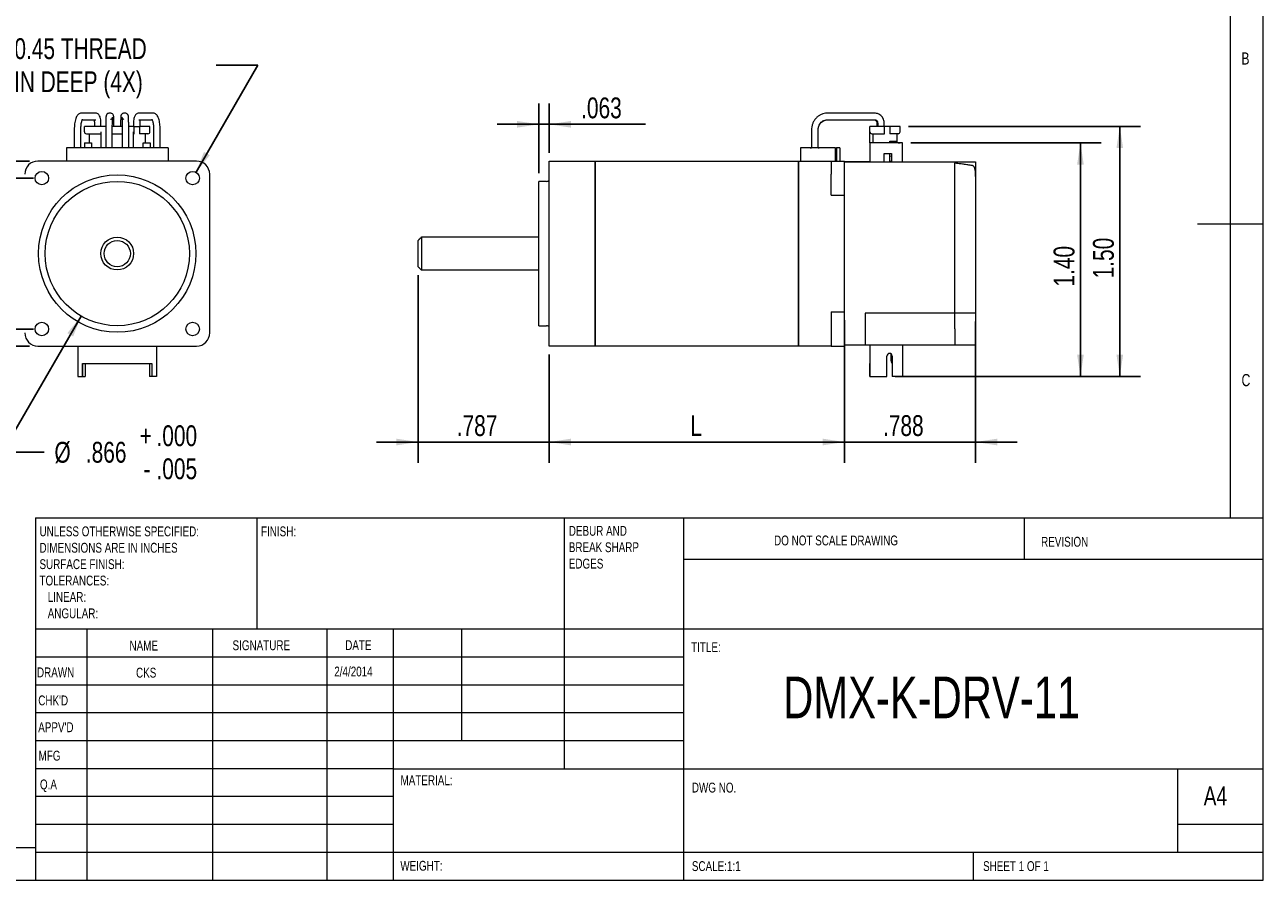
# Model space of a CAD drawing. Header units: inches. Extents: x 0.2 to 11.5, y 0.2 to 8.1.
# Tile 2 of 3: x 4.1 to 11.5, y 0.2 to 5.3. Entities that reach past the tile are written whole.
import ezdxf

# ---------------------------------------------------------------- set-up
doc = ezdxf.new("R2010")
doc.units = ezdxf.units.IN
doc.header["$MEASUREMENT"] = 0
doc.layers.add('FORMAT', color=7, linetype='Continuous')
doc.styles.add('SLDTEXTSTYLE0', font='TXT', dxfattribs={"width": 0.75})
doc.dimstyles.new('SLDDIMSTYLE0', dxfattribs={"dimtxt": 0.125, "dimasz": 0.13, "dimexe": 0, "dimexo": 0.0625, "dimgap": 0.03125, "dimtad": 2, "dimdec": 3, "dimzin": 12, "dimdsep": 46, "dimtxsty": 'Standard', "dimsah": 1, "dimcen": 0.09, "dimadec": 0, "dimazin": 0, "dimtfac": 1, "dimtofl": 0, "dimtmove": 0, "dimatfit": 3, "dimfxl": 1, "dimtolj": 1, "dimtzin": 12, "dimarcsym": 0})
doc.dimstyles.new('SLDDIMSTYLE1', dxfattribs={"dimtxt": 0.125, "dimasz": 0.13, "dimexe": 0, "dimexo": 0.0625, "dimgap": 0.03125, "dimtad": 2, "dimdec": 3, "dimzin": 4, "dimdsep": 46, "dimtxsty": 'Standard', "dimsah": 1, "dimcen": 0.09, "dimadec": 0, "dimazin": 0, "dimtfac": 1, "dimtofl": 0, "dimtmove": 0, "dimatfit": 3, "dimfxl": 1, "dimtolj": 1, "dimtzin": 12, "dimarcsym": 0})
doc.dimstyles.new('SLDDIMSTYLE2', dxfattribs={"dimtxt": 0.125, "dimasz": 0.13, "dimexe": 0, "dimexo": 0.0625, "dimgap": 0.03125, "dimtad": 0, "dimtih": 1, "dimtoh": 1, "dimdec": 3, "dimzin": 12, "dimdsep": 46, "dimtxsty": 'Standard', "dimsah": 1, "dimcen": 0.09, "dimadec": 0, "dimazin": 0, "dimtol": 1, "dimtm": 0.005, "dimtfac": 1, "dimtdec": 3, "dimtmove": 0, "dimatfit": 2, "dimfxl": 1, "dimtolj": 1, "dimtzin": 4, "dimarcsym": 0})
doc.dimstyles.new('SLDDIMSTYLE3', dxfattribs={"dimtxt": 0.125, "dimasz": 0.13, "dimexe": 0, "dimexo": 0.0625, "dimgap": 0.03125, "dimtad": 0, "dimtih": 1, "dimtoh": 1, "dimzin": 12, "dimdsep": 46, "dimtxsty": 'Standard', "dimsah": 1, "dimcen": 0.09, "dimadec": 0, "dimazin": 0, "dimtfac": 1, "dimtmove": 0, "dimatfit": 2, "dimfxl": 1, "dimtolj": 1, "dimtzin": 12, "dimarcsym": 0})
doc.dimstyles.new('SLDDIMSTYLE4', dxfattribs={"dimtxt": 0.125, "dimasz": 0.13, "dimexe": 0, "dimexo": 0.0625, "dimgap": 0.03125, "dimtad": 2, "dimzin": 12, "dimdsep": 46, "dimtxsty": 'Standard', "dimsah": 1, "dimcen": 0.09, "dimadec": 0, "dimazin": 0, "dimtfac": 1, "dimtofl": 0, "dimtmove": 0, "dimatfit": 3, "dimfxl": 1, "dimtolj": 1, "dimtzin": 12, "dimarcsym": 0})
doc.dimstyles.new('SLDDIMSTYLE5', dxfattribs={"dimtxt": 0.125, "dimasz": 0.13, "dimexe": 0, "dimexo": 0.0625, "dimgap": 0.03125, "dimtad": 2, "dimzin": 4, "dimdsep": 46, "dimtxsty": 'Standard', "dimsah": 1, "dimcen": 0.09, "dimadec": 0, "dimazin": 0, "dimtfac": 1, "dimtofl": 0, "dimtmove": 0, "dimatfit": 3, "dimfxl": 1, "dimtolj": 1, "dimtzin": 12, "dimarcsym": 0})

# ---------------------------------------------------------------- blocks, each defined once
blk = doc.blocks.new('SW_NOTE_0')
at = {"color": 0, "linetype": 'Continuous', "lineweight": 0, "attachment_point": 1, "style": 'SLDTEXTSTYLE0'}
for s, insert, char_height in [('UNLESS OTHERWISE SPECIFIED:', (0, 0.0761), 0.059055), ('DIMENSIONS ARE IN INCHES', (0, -0.0223), 0.059055), ('SURFACE FINISH:', (0, -0.1207), 0.059055), ('TOLERANCES:', (0, -0.2191), 0.059055), ('   LINEAR:', (0, -0.3176), 0.05906), ('   ANGULAR:', (0, -0.416), 0.059055)]:
    blk.add_mtext(s, dxfattribs=dict(at, insert=insert, char_height=char_height))
blk = doc.blocks.new('SW_NOTE_1')
at = {"color": 0, "linetype": 'Continuous', "lineweight": 0, "attachment_point": 1, "style": 'SLDTEXTSTYLE0'}
for s, insert, char_height in [('DEBUR AND ', (0, 0.0761), 0.05906), ('BREAK SHARP ', (0, -0.0223), 0.059055), ('EDGES', (0, -0.1207), 0.05906)]:
    blk.add_mtext(s, dxfattribs=dict(at, insert=insert, char_height=char_height))
blk = doc.blocks.new('*D3')
at = {"layer": 'FORMAT'}
for p, q in [((3.5607, 4.4098), (3.5607, 4.6598)), ((4.1134, 4.4098), (3.4357, 4.4098)), ((3.5607, 4.4098), (3.5607, 3.5042)), ((4.1134, 3.5042), (3.4357, 3.5042)), ((3.5607, 3.5042), (3.5607, 3.2542))]:
    blk.add_line(p, q, dxfattribs=at)
for points in [[(3.5607, 4.4098), (3.5807, 4.5398), (3.5407, 4.5398)], [(3.5607, 3.5042), (3.5407, 3.3742), (3.5807, 3.3742)]]:
    blk.add_solid(points, dxfattribs=at)
at = {"layer": 'FORMAT', "insert": (3.3996, 3.7954), "char_height": 0.125, "attachment_point": 1, "rotation": 90, "style": 'SLDTEXTSTYLE0'}
blk.add_mtext('.906', dxfattribs=at)
blk = doc.blocks.new('*D4')
at = {"layer": 'FORMAT'}
for p, q in [((4.0898, 4.5121), (3.0699, 4.5121)), ((3.1949, 4.5121), (3.1949, 3.4019)), ((4.0898, 3.4019), (3.0699, 3.4019))]:
    blk.add_line(p, q, dxfattribs=at)
for points in [[(3.1949, 4.5121), (3.1749, 4.3821), (3.2149, 4.3821)], [(3.1949, 3.4019), (3.2149, 3.5319), (3.1749, 3.5319)]]:
    blk.add_solid(points, dxfattribs=at)
at = {"layer": 'FORMAT', "insert": (3.0338, 3.7492), "char_height": 0.125, "attachment_point": 1, "rotation": 90, "style": 'SLDTEXTSTYLE0'}
blk.add_mtext('1.110', dxfattribs=at)
blk = doc.blocks.new('*D5')
at = {"layer": 'FORMAT'}
for p, q in [((4.3993, 3.5822), (3.9266, 2.7653)), ((3.9266, 2.7653), (4.1766, 2.7653))]:
    blk.add_line(p, q, dxfattribs=at)
blk.add_solid([(4.3993, 3.5822), (4.3168, 3.4797), (4.3515, 3.4596)], dxfattribs=at)
at = {"layer": 'FORMAT', "char_height": 0.125, "attachment_point": 1, "style": 'SLDTEXTSTYLE0'}
for s, insert in [('+', (4.7508, 2.9265)), ('.000', (4.8518, 2.9265)), ('%%c', (4.2391, 2.8273)), ('.866', (4.4276, 2.8273)), ('.005', (4.8518, 2.7281)), ('-', (4.7737, 2.7281))]:
    blk.add_mtext(s, dxfattribs=dict(at, insert=insert))
blk = doc.blocks.new('*D6')
at = {"layer": 'FORMAT'}
for p, q in [((5.0891, 4.4447), (5.4607, 5.0879)), ((5.4607, 5.0879), (5.2107, 5.0879))]:
    blk.add_line(p, q, dxfattribs=at)
blk.add_solid([(5.0891, 4.4447), (5.1715, 4.5473), (5.1368, 4.5673)], dxfattribs=at)
at = {"layer": 'FORMAT', "char_height": 0.125, "attachment_point": 1, "style": 'SLDTEXTSTYLE0'}
for s, insert in [('#M2.5x0.45 THREAD', (3.5877, 5.249)), ('.120 MIN DEEP (4X)', (3.6132, 5.0506))]:
    blk.add_mtext(s, dxfattribs=dict(at, insert=insert))
blk = doc.blocks.new('*D7')
at = {"layer": 'FORMAT'}
for p, q in [((6.4223, 3.8283), (6.4223, 2.7013)), ((7.2097, 3.3519), (7.2097, 2.7013)), ((6.4223, 2.8263), (6.1723, 2.8263)), ((6.4223, 2.8263), (7.2097, 2.8263)), ((7.2097, 2.8263), (7.4597, 2.8263))]:
    blk.add_line(p, q, dxfattribs=at)
for points in [[(6.4223, 2.8263), (6.2923, 2.8463), (6.2923, 2.8063)], [(7.2097, 2.8263), (7.3397, 2.8063), (7.3397, 2.8463)]]:
    blk.add_solid(points, dxfattribs=at)
at = {"layer": 'FORMAT', "insert": (6.6544, 2.9874), "char_height": 0.125, "attachment_point": 1, "style": 'SLDTEXTSTYLE0'}
blk.add_mtext('.787', dxfattribs=at)
blk = doc.blocks.new('*D8')
at = {"layer": 'FORMAT'}
for p, q in [((8.9814, 3.5566), (8.9814, 2.7013)), ((7.2097, 3.3519), (7.2097, 2.7013)), ((7.2097, 2.8263), (8.9814, 2.8263))]:
    blk.add_line(p, q, dxfattribs=at)
for points in [[(7.2097, 2.8263), (7.3397, 2.8063), (7.3397, 2.8463)], [(8.9814, 2.8263), (8.8514, 2.8463), (8.8514, 2.8063)]]:
    blk.add_solid(points, dxfattribs=at)
at = {"layer": 'FORMAT', "insert": (8.0571, 2.9874), "char_height": 0.125, "attachment_point": 1, "style": 'SLDTEXTSTYLE0'}
blk.add_mtext('L', dxfattribs=at)
blk = doc.blocks.new('*D9')
at = {"layer": 'FORMAT'}
for p, q in [((9.3814, 4.6212), (10.5238, 4.6212)), ((10.3988, 4.6212), (10.3988, 3.22)), ((9.2869, 3.22), (10.5238, 3.22))]:
    blk.add_line(p, q, dxfattribs=at)
for points in [[(10.3988, 4.6212), (10.3788, 4.4912), (10.4188, 4.4912)], [(10.3988, 3.22), (10.4188, 3.35), (10.3788, 3.35)]]:
    blk.add_solid(points, dxfattribs=at)
at = {"layer": 'FORMAT', "insert": (10.2377, 3.759), "char_height": 0.125, "attachment_point": 1, "rotation": 90, "style": 'SLDTEXTSTYLE0'}
blk.add_mtext('1.40', dxfattribs=at)
blk = doc.blocks.new('*D10')
at = {"layer": 'FORMAT'}
for p, q in [((8.9814, 3.5566), (8.9814, 2.7013)), ((9.7689, 3.5494), (9.7689, 2.7013)), ((8.9814, 2.8263), (8.7314, 2.8263)), ((9.7689, 2.8263), (8.9814, 2.8263)), ((9.7689, 2.8263), (10.0189, 2.8263))]:
    blk.add_line(p, q, dxfattribs=at)
for points in [[(8.9814, 2.8263), (8.8514, 2.8463), (8.8514, 2.8063)], [(9.7689, 2.8263), (9.8989, 2.8063), (9.8989, 2.8463)]]:
    blk.add_solid(points, dxfattribs=at)
at = {"layer": 'FORMAT', "insert": (9.2135, 2.9874), "char_height": 0.125, "attachment_point": 1, "style": 'SLDTEXTSTYLE0'}
blk.add_mtext('.788', dxfattribs=at)
blk = doc.blocks.new('*D11')
at = {"layer": 'FORMAT'}
for p, q in [((7.1468, 4.4401), (7.1468, 4.8577)), ((7.2097, 4.5621), (7.2097, 4.8577)), ((7.1468, 4.7327), (6.8968, 4.7327)), ((7.1468, 4.7327), (7.2097, 4.7327)), ((7.2097, 4.7327), (7.7868, 4.7327))]:
    blk.add_line(p, q, dxfattribs=at)
for points in [[(7.1468, 4.7327), (7.0168, 4.7527), (7.0168, 4.7127)], [(7.2097, 4.7327), (7.3397, 4.7127), (7.3397, 4.7527)]]:
    blk.add_solid(points, dxfattribs=at)
at = {"layer": 'FORMAT', "insert": (7.401, 4.8938), "char_height": 0.125, "attachment_point": 1, "style": 'SLDTEXTSTYLE0'}
blk.add_mtext('.063', dxfattribs=at)
blk = doc.blocks.new('*D12')
at = {"layer": 'FORMAT'}
for p, q in [((9.3656, 4.7196), (10.76, 4.7196)), ((10.635, 4.7196), (10.635, 3.22)), ((9.2869, 3.22), (10.76, 3.22))]:
    blk.add_line(p, q, dxfattribs=at)
for points in [[(10.635, 4.7196), (10.615, 4.5896), (10.655, 4.5896)], [(10.635, 3.22), (10.655, 3.35), (10.615, 3.35)]]:
    blk.add_solid(points, dxfattribs=at)
at = {"layer": 'FORMAT', "insert": (10.4739, 3.8082), "char_height": 0.125, "attachment_point": 1, "rotation": 90, "style": 'SLDTEXTSTYLE0'}
blk.add_mtext('1.50', dxfattribs=at)

msp = doc.modelspace()

# ---------------------------------------------------------------- linework, layer by layer
at = {"color": 7, "linetype": 'Continuous', "lineweight": 0}
for p, q in [((11.4961, 3.0413), (11.4961, 8.0709)), ((11.2992, 2.372), (11.2992, 7.874)), ((11.4961, 4.1339), (11.1024, 4.1339)), ((11.4961, 0.1969), (11.4961, 3.0413)), ((4.126, 2.372), (11.4961, 2.372)), ((4.126, 2.372), (4.126, 0.1969)), ((5.4567, 1.7028), (5.4567, 2.372)), ((7.2992, 2.372), (7.2992, 0.8661)), ((8.0157, 2.372), (8.0157, 0.1969)), ((10.063, 2.1211), (10.063, 2.372)), ((11.4961, 2.1211), (8.0157, 2.1211)), ((11.4961, 1.7028), (4.126, 1.7028)), ((4.4331, 1.7028), (4.4331, 0.1969)), ((5.1886, 1.7028), (5.1886, 0.1969)), ((5.874, 1.7028), (5.874, 0.1969)), ((6.2756, 0.1969), (6.2756, 1.7028)), ((6.685, 1.0335), (6.685, 1.7028)), ((8.0157, 1.5354), (4.126, 1.5354)), ((8.0157, 1.3681), (4.126, 1.3681)), ((8.0157, 1.2008), (4.126, 1.2008)), ((8.0157, 1.0335), (4.126, 1.0335)), ((6.2756, 0.8661), (4.126, 0.8661)), ((6.2756, 0.8661), (11.4961, 0.8661)), ((10.9843, 0.3642), (10.9843, 0.8661)), ((6.2756, 0.6988), (4.126, 0.6988)), ((6.2756, 0.5315), (4.126, 0.5315)), ((11.4961, 0.5315), (10.9843, 0.5315)), ((0.3937, 0.3937), (4.126, 0.3937)), ((4.126, 0.3642), (11.4961, 0.3642)), ((9.7559, 0.1969), (9.7559, 0.3642)), ((0.1969, 0.1969), (11.4961, 0.1969))]:
    msp.add_line(p, q, dxfattribs=at)
at = {"color": 7, "linetype": 'Continuous', "lineweight": 15}
for p, q in [((4.4189, 4.6881), (4.4189, 4.7196)), ((4.5473, 4.7196), (4.4189, 4.7196)), ((4.4484, 4.7196), (4.4189, 4.7196)), ((4.5173, 4.6881), (4.5173, 4.5909)), ((4.6456, 4.7196), (4.5867, 4.7196)), ((4.7171, 4.7196), (4.685, 4.7196)), ((4.7141, 4.7196), (4.7023, 4.7196)), ((4.7141, 4.5909), (4.7141, 4.6881)), ((4.7171, 4.6881), (4.7171, 4.7196)), ((4.7171, 4.7196), (4.7505, 4.7196)), ((4.7171, 4.6763), (4.7171, 4.6881)), ((4.7505, 4.7196), (4.7505, 4.6881)), ((4.8126, 4.7196), (4.7505, 4.7196)), ((4.7505, 4.6881), (4.7505, 4.6763)), ((4.7653, 4.7196), (4.7534, 4.7196)), ((4.8126, 4.7196), (4.783, 4.7196)), ((4.8126, 4.6881), (4.8126, 4.7196)), ((9.1345, 4.6881), (9.1345, 4.7196)), ((9.2231, 4.7196), (9.1345, 4.7196)), ((9.1523, 4.7196), (9.1345, 4.7196)), ((9.1345, 4.6212), (9.1345, 4.6881)), ((9.1345, 4.6212), (9.1345, 4.6881)), ((9.1815, 4.7196), (9.1523, 4.7196)), ((9.2664, 4.7196), (9.2209, 4.7196)), ((9.2231, 4.6881), (9.2231, 4.7196)), ((9.2546, 4.7196), (9.2231, 4.7196)), ((9.2231, 4.6763), (9.2231, 4.6881)), ((9.2546, 4.7196), (9.2546, 4.6881)), ((9.3156, 4.7196), (9.2546, 4.7196)), ((9.2546, 4.6881), (9.2546, 4.6763)), ((9.2861, 4.7196), (9.2664, 4.7196)), ((9.3156, 4.7196), (9.2979, 4.7196)), ((9.3156, 4.6881), (9.3156, 4.7196)), ((4.4194, 4.6212), (4.4607, 4.6212)), ((4.4194, 4.6212), (4.4194, 4.5909)), ((4.4307, 4.6763), (4.5173, 4.6763)), ((4.4469, 4.6212), (4.4484, 4.6212)), ((4.4484, 4.6763), (4.4484, 4.6212)), ((4.4607, 4.6212), (4.4607, 4.5909)), ((4.5866, 4.6763), (4.6457, 4.6763)), ((4.7141, 4.6763), (4.7171, 4.6763)), ((4.8007, 4.6763), (4.7505, 4.6763)), ((4.7717, 4.5909), (4.7717, 4.6212)), ((4.7717, 4.6212), (4.8131, 4.6212)), ((4.783, 4.6763), (4.783, 4.6212)), ((4.7855, 4.6212), (4.783, 4.6212)), ((4.8131, 4.6212), (4.8131, 4.5909)), ((9.1345, 4.6212), (9.1345, 4.507)), ((9.3314, 4.6212), (9.1345, 4.6212)), ((9.1464, 4.6763), (9.2231, 4.6763)), ((9.1523, 4.6763), (9.1523, 4.6212)), ((9.3038, 4.6763), (9.2546, 4.6763)), ((9.2546, 4.631), (9.2979, 4.631)), ((9.2546, 4.6212), (9.2546, 4.631)), ((9.2979, 4.631), (9.2979, 4.6763)), ((9.2979, 4.6212), (9.2979, 4.631)), ((9.2979, 4.6212), (9.2979, 4.631)), ((9.2979, 4.6212), (9.2979, 4.631)), ((9.2979, 4.6212), (9.2979, 4.631)), ((9.3156, 4.6212), (9.2979, 4.6212)), ((9.3038, 4.6212), (9.3156, 4.6212)), ((9.3038, 4.6212), (9.3156, 4.6212)), ((9.3156, 4.6212), (9.3038, 4.6212)), ((9.3156, 4.6212), (9.3038, 4.6212)), ((9.3314, 4.507), (9.3314, 4.6212)), ((4.311, 4.5909), (4.311, 4.5121)), ((4.9213, 4.5909), (4.311, 4.5909)), ((4.9213, 4.5909), (4.9213, 4.5121)), ((8.7176, 4.5909), (8.7176, 4.5121)), ((8.9266, 4.5909), (8.7176, 4.5909)), ((8.7767, 4.5909), (8.7845, 4.5909)), ((8.7767, 4.5909), (8.7845, 4.5909)), ((8.7767, 4.5909), (8.7845, 4.5909)), ((8.7767, 4.5909), (8.7845, 4.5909)), ((8.7767, 4.5909), (8.7845, 4.5909)), ((8.7767, 4.5909), (8.7845, 4.5909)), ((8.8239, 4.5909), (8.8298, 4.5909)), ((8.8239, 4.5909), (8.8298, 4.5909)), ((8.8239, 4.5909), (8.8298, 4.5909)), ((8.8239, 4.5909), (8.8298, 4.5909)), ((8.8239, 4.5909), (8.8298, 4.5909)), ((8.8239, 4.5909), (8.8298, 4.5909)), ((8.9266, 4.5909), (8.9345, 4.5909)), ((8.9266, 4.5909), (8.9266, 4.5121)), ((8.9538, 4.5909), (8.9345, 4.5909)), ((8.9345, 4.5909), (8.9345, 4.5121)), ((8.9538, 4.5909), (8.9538, 4.5121)), ((9.2212, 4.5582), (9.2645, 4.5582)), ((9.2212, 4.507), (9.2212, 4.5582)), ((9.2546, 4.509), (9.2546, 4.5582)), ((9.2645, 4.5414), (9.2546, 4.5405)), ((9.2645, 4.5582), (9.2645, 4.507)), ((5.0925, 4.5121), (4.1398, 4.5121)), ((7.2097, 4.5121), (7.4853, 4.5121)), ((7.2097, 4.4334), (7.2097, 4.5121)), ((7.4853, 4.5121), (7.4853, 4.4334)), ((7.4853, 4.5121), (8.7058, 4.5121)), ((7.4853, 4.4334), (7.4853, 4.5121)), ((8.7058, 4.5121), (8.9027, 4.5121)), ((8.7058, 4.4334), (8.7058, 4.5121)), ((8.7058, 4.5121), (8.7058, 4.4334)), ((8.9027, 4.5121), (8.9027, 4.4334)), ((8.9027, 4.5121), (8.9814, 4.5121)), ((8.9814, 4.507), (8.9814, 4.5121)), ((8.9814, 4.507), (9.6439, 4.507)), ((8.9814, 4.407), (8.9814, 4.507)), ((9.1345, 4.507), (8.9814, 4.507)), ((9.2645, 4.509), (9.2546, 4.509)), ((9.6439, 4.507), (9.6439, 4.5001)), ((9.6439, 4.507), (9.7488, 4.507)), ((9.6439, 4.507), (9.7488, 4.507)), ((9.6439, 4.507), (9.7488, 4.507)), ((9.6439, 4.507), (9.7488, 4.507)), ((9.6439, 4.507), (9.7488, 4.507)), ((9.6439, 4.507), (9.7488, 4.507)), ((9.6439, 4.407), (9.6439, 4.5001)), ((9.7488, 4.507), (9.7689, 4.507)), ((9.7488, 4.507), (9.7689, 4.507)), ((9.7488, 4.507), (9.7689, 4.507)), ((9.7488, 4.507), (9.7689, 4.507)), ((9.7488, 4.507), (9.7689, 4.507)), ((9.7488, 4.507), (9.7689, 4.507)), ((9.7689, 4.507), (9.7689, 4.42)), ((5.1713, 3.4806), (5.1713, 4.4334)), ((7.1468, 3.957), (7.1468, 4.3901)), ((7.2097, 3.4806), (7.2097, 4.4334)), ((7.4853, 4.4334), (7.4853, 3.4806)), ((7.4853, 3.4806), (7.4853, 4.4334)), ((8.7058, 4.4334), (8.7058, 3.4806)), ((8.7058, 3.4806), (8.7058, 4.4334)), ((8.9027, 4.3074), (8.9027, 4.4334)), ((8.9814, 4.3074), (8.9814, 4.407)), ((9.6439, 3.5994), (9.6439, 4.407)), ((9.7689, 4.42), (9.7689, 4.407)), ((9.7689, 4.407), (9.7689, 3.5994)), ((8.9027, 4.3074), (8.9814, 4.3074)), ((8.9814, 3.6066), (8.9814, 4.3074)), ((6.4223, 3.957), (6.4223, 4.0357)), ((6.442, 4.0554), (6.442, 3.957)), ((6.4223, 3.8783), (6.4223, 3.957)), ((6.442, 3.957), (6.442, 3.8586)), ((7.1468, 3.5239), (7.1468, 3.957)), ((8.9027, 3.6066), (8.9814, 3.6066)), ((8.9027, 3.6066), (8.9027, 3.4806)), ((8.9814, 3.507), (8.9814, 3.6066)), ((9.1059, 3.5994), (9.1059, 3.507)), ((9.6439, 3.5994), (9.1059, 3.5994)), ((9.7488, 3.5994), (9.6439, 3.5994)), ((9.6439, 3.5054), (9.6439, 3.5994)), ((9.7689, 3.5994), (9.7488, 3.5994)), ((9.7689, 3.5994), (9.7689, 3.407)), ((8.9814, 3.407), (8.9814, 3.507)), ((9.1059, 3.507), (9.1059, 3.407)), ((9.6439, 3.5054), (9.6439, 3.407)), ((7.2097, 3.4019), (7.2097, 3.4806)), ((7.4853, 3.4806), (7.4853, 3.4019)), ((7.4853, 3.4019), (7.4853, 3.4806)), ((8.7058, 3.4019), (8.7058, 3.4806)), ((8.7058, 3.4806), (8.7058, 3.4019)), ((8.9027, 3.4806), (8.9027, 3.4019)), ((4.1398, 3.4019), (5.0925, 3.4019)), ((4.3799, 3.4019), (4.3799, 3.22)), ((4.3799, 3.3578), (4.3799, 3.342)), ((4.8523, 3.4019), (4.8523, 3.22)), ((4.8523, 3.3578), (4.8523, 3.342)), ((7.4853, 3.4019), (7.2097, 3.4019)), ((8.7058, 3.4019), (7.4853, 3.4019)), ((8.9027, 3.4019), (8.7058, 3.4019)), ((8.9027, 3.4019), (8.9814, 3.4019)), ((9.1059, 3.407), (8.9814, 3.407)), ((9.1345, 3.407), (8.9814, 3.407)), ((8.9814, 3.4019), (8.9814, 3.407)), ((9.6439, 3.407), (9.1059, 3.407)), ((9.1345, 3.407), (9.1345, 3.22)), ((9.2625, 3.3145), (9.2625, 3.3543)), ((9.3314, 3.407), (9.3314, 3.22)), ((9.7488, 3.407), (9.6439, 3.407)), ((9.7488, 3.407), (9.6439, 3.407)), ((9.7488, 3.407), (9.6439, 3.407)), ((9.7488, 3.407), (9.6439, 3.407)), ((9.7488, 3.407), (9.6439, 3.407)), ((9.7488, 3.407), (9.6439, 3.407)), ((9.7689, 3.407), (9.7488, 3.407)), ((9.7689, 3.407), (9.7488, 3.407)), ((9.7689, 3.407), (9.7488, 3.407)), ((9.7689, 3.407), (9.7488, 3.407)), ((9.7689, 3.407), (9.7488, 3.407)), ((9.7689, 3.407), (9.7488, 3.407)), ((4.3799, 3.342), (4.3799, 3.22)), ((4.4074, 3.2968), (4.8247, 3.2968)), ((4.4074, 3.22), (4.4074, 3.2968)), ((4.4074, 3.2968), (4.4074, 3.22)), ((4.4232, 3.2968), (4.4232, 3.22)), ((4.809, 3.2968), (4.809, 3.22)), ((4.8247, 3.2968), (4.8247, 3.22)), ((4.8247, 3.2968), (4.8247, 3.22)), ((4.8523, 3.342), (4.8523, 3.22)), ((9.1345, 3.22), (9.1345, 3.2968)), ((9.2369, 3.22), (9.2369, 3.342)), ((9.2684, 3.3145), (9.2625, 3.3145)), ((9.2664, 3.2987), (9.2625, 3.3145)), ((9.2664, 3.2987), (9.2684, 3.2987)), ((9.2684, 3.342), (9.2684, 3.22)), ((9.3314, 3.2968), (9.3314, 3.22)), ((4.3799, 3.22), (4.4074, 3.22)), ((4.4074, 3.22), (4.4232, 3.22)), ((4.8247, 3.22), (4.809, 3.22)), ((4.8523, 3.22), (4.8247, 3.22)), ((9.1345, 3.22), (9.2369, 3.22)), ((9.3314, 3.22), (9.2684, 3.22))]:
    msp.add_line(p, q, dxfattribs=at)
for centre, radius in [((4.1634, 4.4098), 0.0404), ((4.6162, 3.957), 0.4724), ((4.6162, 3.957), 0.4331), ((5.0689, 4.4098), 0.0404), ((4.6162, 3.957), 0.0984), ((4.6162, 3.957), 0.0787), ((4.1634, 3.5042), 0.0404), ((5.0689, 3.5042), 0.0404)]:
    msp.add_circle(centre, radius, dxfattribs=at)
for centre, radius, start, end in [((4.4307, 4.6881), 0.0118, 180, 270), ((4.8007, 4.6881), 0.0118, 270, 0), ((9.1464, 4.6881), 0.0118, 180, 270), ((9.3038, 4.6881), 0.0118, 270, 0), ((4.1398, 4.4334), 0.0787, 90, 180), ((5.0925, 4.4334), 0.0787, 0, 90), ((7.194, 4.4098), 0.0197, 270, 323.1301), ((7.194, 3.5042), 0.0197, 36.8699, 90), ((4.1398, 3.4806), 0.0787, 180, 270), ((5.0925, 3.4806), 0.0787, 270, 0), ((9.2527, 3.342), 0.0157, 0, 180)]:
    msp.add_arc(centre, radius, start, end, dxfattribs=at)
for points, knots in [([(4.4009, 4.7996), (4.3976, 4.7992), (4.3913, 4.7985), (4.3835, 4.7937), (4.3773, 4.7875), (4.3719, 4.779), (4.3671, 4.7675), (4.3631, 4.7529), (4.3603, 4.7362), (4.3586, 4.7189), (4.3584, 4.707), (4.3583, 4.7011)], [0, 0, 0, 0, 0.088783, 0.170664, 0.256771, 0.358296, 0.48555, 0.622347, 0.752017, 0.877756, 1, 1, 1, 1]), ([(4.3977, 4.7011), (4.3977, 4.7038), (4.3978, 4.7116), (4.3986, 4.7243), (4.4004, 4.738), (4.4028, 4.7491), (4.4054, 4.7571), (4.4074, 4.7616), (4.4088, 4.7632), (4.4084, 4.7628), (4.4084, 4.7628)], [0, 0, 0, 0, 0.089521, 0.260661, 0.430528, 0.596936, 0.741098, 0.871976, 0.989063, 1, 1, 1, 1]), ([(4.477, 4.7602), (4.4773, 4.7585), (4.4781, 4.7545), (4.4788, 4.7474), (4.4789, 4.7424), (4.4789, 4.7405)], [0, 0, 0, 0, 0.313962, 0.740368, 1, 1, 1, 1]), ([(4.5183, 4.7405), (4.5182, 4.7428), (4.5181, 4.7496), (4.5171, 4.7607), (4.5147, 4.7731), (4.5112, 4.7828), (4.5063, 4.7904), (4.5004, 4.7959), (4.4936, 4.7991), (4.489, 4.7994), (4.4871, 4.7996)], [0, 0, 0, 0, 0.082813, 0.241932, 0.405801, 0.58435, 0.706989, 0.817615, 0.927682, 1, 1, 1, 1]), ([(4.5688, 4.7994), (4.5662, 4.7991), (4.5617, 4.7986), (4.5564, 4.7953), (4.553, 4.7918), (4.5509, 4.7884), (4.5499, 4.7855), (4.5493, 4.7835), (4.549, 4.7815), (4.5487, 4.7789), (4.5484, 4.7745), (4.548, 4.7664), (4.5477, 4.7551), (4.5475, 4.7414), (4.5473, 4.726), (4.5473, 4.7122), (4.5473, 4.7038), (4.5473, 4.7009)], [0, 0, 0, 0, 0.052042, 0.091806, 0.125246, 0.153777, 0.177028, 0.196829, 0.221365, 0.269429, 0.368154, 0.479944, 0.597992, 0.713213, 0.82761, 0.941708, 1, 1, 1, 1]), ([(4.5819, 4.7981), (4.5818, 4.7981), (4.5798, 4.7993), (4.5773, 4.7993), (4.575, 4.7994)], [0, 0, 0, 0, 0.043326, 1, 1, 1, 1]), ([(4.5866, 4.7009), (4.5866, 4.7038), (4.5866, 4.7122), (4.5867, 4.7258), (4.5869, 4.7409), (4.5871, 4.7541), (4.5874, 4.7649), (4.5877, 4.772), (4.5879, 4.7754), (4.588, 4.7762), (4.5879, 4.7754), (4.5874, 4.7734), (4.5862, 4.7704), (4.5835, 4.7662), (4.5796, 4.7627), (4.5764, 4.7618), (4.5753, 4.7614)], [0, 0, 0, 0, 0.063328, 0.184273, 0.305279, 0.426028, 0.546203, 0.664934, 0.754638, 0.804915, 0.843311, 0.863561, 0.887351, 0.926723, 0.975035, 1, 1, 1, 1]), ([(4.5956, 4.7403), (4.5956, 4.7424), (4.5956, 4.7484), (4.5955, 4.758), (4.5954, 4.768), (4.5952, 4.7759), (4.595, 4.7796), (4.5946, 4.7828), (4.5937, 4.7864), (4.5917, 4.7907), (4.5877, 4.7953), (4.5838, 4.7972), (4.5819, 4.7981)], [0, 0, 0, 0, 0.076964, 0.224867, 0.373558, 0.523663, 0.680069, 0.742308, 0.778298, 0.837414, 0.920912, 1, 1, 1, 1]), ([(4.6573, 4.7994), (4.6549, 4.7991), (4.6505, 4.7987), (4.6453, 4.7956), (4.6418, 4.7921), (4.6396, 4.7886), (4.6384, 4.7856), (4.6379, 4.7834), (4.6376, 4.7818), (4.6374, 4.78), (4.6372, 4.7771), (4.637, 4.7711), (4.6368, 4.7618), (4.6367, 4.751), (4.6367, 4.7437), (4.6367, 4.7403)], [0, 0, 0, 0, 0.082261, 0.149382, 0.205384, 0.252897, 0.291788, 0.320349, 0.345094, 0.380856, 0.468594, 0.603428, 0.746475, 0.884066, 1, 1, 1, 1]), ([(4.6561, 4.7615), (4.6544, 4.7624), (4.6513, 4.7639), (4.648, 4.7675), (4.6459, 4.7708), (4.645, 4.7733), (4.6446, 4.7748), (4.6444, 4.7757), (4.6443, 4.7761), (4.6444, 4.7754), (4.6446, 4.7727), (4.6449, 4.767), (4.6451, 4.7578), (4.6454, 4.7456), (4.6456, 4.7312), (4.6457, 4.716), (4.6457, 4.7058), (4.6457, 4.7009)], [0, 0, 0, 0, 0.041656, 0.077405, 0.107361, 0.130424, 0.147918, 0.166295, 0.192863, 0.240056, 0.316305, 0.416984, 0.531439, 0.650774, 0.771733, 0.893295, 1, 1, 1, 1]), ([(4.6851, 4.7009), (4.6851, 4.7038), (4.685, 4.7123), (4.685, 4.7261), (4.6848, 4.7414), (4.6846, 4.755), (4.6843, 4.7663), (4.6839, 4.775), (4.6836, 4.7796), (4.6832, 4.7829), (4.6822, 4.7865), (4.6804, 4.7904), (4.6769, 4.7946), (4.6715, 4.7981), (4.6666, 4.7993), (4.6639, 4.7994), (4.6636, 4.7994)], [0, 0, 0, 0, 0.0596, 0.173463, 0.287546, 0.40182, 0.516533, 0.632353, 0.752268, 0.807114, 0.831171, 0.861097, 0.899951, 0.944413, 0.992835, 1, 1, 1, 1]), ([(4.7452, 4.7996), (4.7423, 4.7992), (4.7367, 4.7986), (4.7299, 4.7943), (4.7248, 4.7888), (4.7208, 4.7818), (4.7176, 4.7727), (4.7153, 4.7611), (4.7142, 4.7499), (4.7141, 4.7429), (4.7141, 4.7405)], [0, 0, 0, 0, 0.115432, 0.218941, 0.322053, 0.439495, 0.591413, 0.750752, 0.915524, 1, 1, 1, 1]), ([(4.7534, 4.7405), (4.7535, 4.7422), (4.7535, 4.7473), (4.7542, 4.7545), (4.755, 4.7585), (4.7554, 4.7602)], [0, 0, 0, 0, 0.236471, 0.689231, 1, 1, 1, 1]), ([(4.8241, 4.7626), (4.8241, 4.7627), (4.824, 4.7628), (4.8257, 4.76), (4.8279, 4.7544), (4.8304, 4.7456), (4.8325, 4.7341), (4.8341, 4.7203), (4.8346, 4.709), (4.8347, 4.7025), (4.8347, 4.7011)], [0, 0, 0, 0, 0.063298, 0.181016, 0.31303, 0.460111, 0.618542, 0.784098, 0.953561, 1, 1, 1, 1]), ([(4.874, 4.7011), (4.874, 4.7042), (4.8739, 4.7132), (4.8729, 4.728), (4.8708, 4.7446), (4.8675, 4.7599), (4.863, 4.7737), (4.8574, 4.7844), (4.8506, 4.7923), (4.843, 4.7975), (4.8361, 4.7994), (4.8323, 4.7995), (4.8315, 4.7996)], [0, 0, 0, 0, 0.064816, 0.188448, 0.313001, 0.439598, 0.570552, 0.710983, 0.808444, 0.89493, 0.97808, 1, 1, 1, 1]), ([(8.8796, 4.7996), (8.8761, 4.7994), (8.8666, 4.7991), (8.8514, 4.7957), (8.8348, 4.7886), (8.8198, 4.7784), (8.8069, 4.7655), (8.7966, 4.7502), (8.7892, 4.7333), (8.7852, 4.7166), (8.7847, 4.7058), (8.7845, 4.7011)], [0, 0, 0, 0, 0.070507, 0.189873, 0.309317, 0.428844, 0.548551, 0.668498, 0.788705, 0.909156, 1, 1, 1, 1]), ([(8.8239, 4.7011), (8.824, 4.7033), (8.8242, 4.7103), (8.8269, 4.7217), (8.833, 4.7345), (8.8418, 4.7453), (8.8528, 4.7536), (8.8652, 4.7587), (8.8743, 4.7601), (8.8791, 4.7602), (8.8796, 4.7602)], [0, 0, 0, 0, 0.070512, 0.222496, 0.374746, 0.527314, 0.680591, 0.834922, 0.983296, 1, 1, 1, 1]), ([(8.8239, 4.7009), (8.824, 4.7031), (8.8242, 4.71), (8.827, 4.7216), (8.8336, 4.7344), (8.8432, 4.7454), (8.8551, 4.7536), (8.8686, 4.759), (8.8782, 4.7597), (8.883, 4.76)], [0, 0, 0, 0, 0.070205, 0.224937, 0.379971, 0.535009, 0.690053, 0.845105, 1, 1, 1, 1]), ([(9.1566, 4.76), (9.1576, 4.7599), (9.161, 4.7598), (9.1667, 4.7577), (9.1724, 4.7528), (9.1757, 4.7465), (9.1761, 4.7422), (9.1762, 4.7403)], [0, 0, 0, 0, 0.098875, 0.335332, 0.576255, 0.817277, 1, 1, 1, 1]), ([(9.2209, 4.7405), (9.2207, 4.7435), (9.2204, 4.7513), (9.2169, 4.7636), (9.2099, 4.7763), (9.2, 4.7868), (9.188, 4.7945), (9.1755, 4.7989), (9.1671, 4.7994), (9.1635, 4.7996)], [0, 0, 0, 0, 0.09768, 0.254126, 0.41094, 0.567574, 0.723721, 0.87917, 1, 1, 1, 1]), ([(9.1635, 4.7602), (9.1644, 4.7601), (9.1677, 4.76), (9.1729, 4.7578), (9.1779, 4.7529), (9.181, 4.7469), (9.1813, 4.7425), (9.1815, 4.7405)], [0, 0, 0, 0, 0.099059, 0.370012, 0.59683, 0.809939, 1, 1, 1, 1]), ([(9.7689, 4.42), (9.7689, 4.4202), (9.7689, 4.4211), (9.7689, 4.4238), (9.7689, 4.4302), (9.7687, 4.4421), (9.7676, 4.4577), (9.764, 4.4719), (9.7584, 4.4804), (9.7535, 4.4843), (9.7502, 4.4851), (9.7488, 4.4855)], [0, 0, 0, 0, 0.005591, 0.034327, 0.109953, 0.255025, 0.511958, 0.747508, 0.86891, 0.943201, 1, 1, 1, 1])]:
    msp.add_open_spline(points, degree=3, knots=knots, dxfattribs=at)
for points in [[(4.4871, 4.7996), (4.4009, 4.7996)], [(4.4069, 4.7602), (4.4871, 4.7602)], [(4.575, 4.7994), (4.5688, 4.7994)], [(4.6636, 4.7994), (4.6573, 4.7994)], [(4.8315, 4.7996), (4.7452, 4.7996)], [(4.7452, 4.7602), (4.8254, 4.7602)], [(9.1635, 4.7996), (8.8796, 4.7996)], [(8.8796, 4.7602), (9.1635, 4.7602)], [(8.883, 4.76), (9.1566, 4.76)], [(4.3583, 4.7011), (4.3583, 4.5909)], [(4.3977, 4.5909), (4.3977, 4.7011)], [(4.4789, 4.7405), (4.4789, 4.7196)], [(4.5183, 4.7196), (4.5183, 4.7405)], [(4.5473, 4.7009), (4.5473, 4.5909)], [(4.5866, 4.5909), (4.5866, 4.7009)], [(4.5956, 4.7196), (4.5956, 4.7403)], [(4.6367, 4.7403), (4.6367, 4.7196)], [(4.6457, 4.7009), (4.6457, 4.5909)], [(4.6851, 4.5909), (4.6851, 4.7009)], [(4.7141, 4.7405), (4.7141, 4.7196)], [(4.7534, 4.7196), (4.7534, 4.7405)], [(4.8347, 4.7011), (4.8347, 4.5909)], [(4.874, 4.5909), (4.874, 4.7011)], [(8.7845, 4.7011), (8.7845, 4.5909)], [(8.8239, 4.5909), (8.8239, 4.7011)], [(9.1762, 4.7403), (9.1762, 4.7196)], [(9.1815, 4.7405), (9.1815, 4.7196)], [(9.2209, 4.7196), (9.2209, 4.7405)], [(9.7488, 4.4855), (9.6439, 4.5001)], [(7.194, 4.3901), (7.1468, 4.3901)], [(6.442, 4.0554), (6.4223, 4.0357)], [(7.1468, 4.0554), (6.442, 4.0554)], [(6.4223, 3.8783), (6.442, 3.8586)], [(6.442, 3.8586), (7.1468, 3.8586)], [(7.1468, 3.5239), (7.194, 3.5239)]]:
    msp.add_open_spline(points, degree=1, dxfattribs=at)

# ---------------------------------------------------------------- block references
at = {"color": 7, "linetype": 'Continuous', "lineweight": 0}
for name, p in [('SW_NOTE_0', (4.1494, 2.2436)), ('SW_NOTE_1', (7.3271, 2.2468))]:
    msp.add_blockref(name, p, dxfattribs=at)

# ---------------------------------------------------------------- texts
at = {"color": 7, "linetype": 'Continuous', "lineweight": 0, "attachment_point": 1, "style": 'SLDTEXTSTYLE0'}
for s, insert, char_height in [('B', (11.3648, 5.1641), 0.0729), ('C', (11.3659, 3.2342), 0.0729), ('FINISH:', (5.4792, 2.3197), 0.05906), ('DO NOT SCALE DRAWING', (8.5596, 2.2651), 0.059055), ('REVISION', (10.1625, 2.2573), 0.05906), ('SIGNATURE', (5.3084, 1.6363), 0.05906), ('DATE', (5.9848, 1.6369), 0.05906), ('NAME', (4.6899, 1.6339), 0.05906), ('TITLE:', (8.0613, 1.6251), 0.05906), ('DRAWN', (4.1343, 1.4736), 0.05906), ('CKS', (4.729, 1.4718), 0.059), ('2/4/2014', (5.9191, 1.4787), 0.059), ('DMX-K-DRV-11', (8.614, 1.4187), 0.25), ("CHK'D", (4.1421, 1.3053), 0.05906), ("APPV'D", (4.1418, 1.1443), 0.05906), ('MFG', (4.1439, 0.9738), 0.05906), ('MATERIAL:', (6.3168, 0.8262), 0.05906), ('Q.A', (4.1523, 0.8012), 0.05906), ('DWG NO.', (8.0659, 0.7822), 0.05906), ('A4', (11.1386, 0.7599), 0.11458), ('WEIGHT: ', (6.3157, 0.313), 0.059), ('SCALE:1:1', (8.0659, 0.311), 0.05906), ('SHEET 1 OF 1', (9.8141, 0.311), 0.059055)]:
    msp.add_mtext(s, dxfattribs=dict(at, insert=insert, char_height=char_height))

# ---------------------------------------------------------------- dimensions: what is measured, and where the dimension line sits
at = {"layer": 'FORMAT'}
dim = msp.add_diameter_dim_2p(p1=(5.0487, 4.3748), p2=(5.0891, 4.4447), text='#M2.5x0.45 THREAD\\P.120 MIN DEEP (4X)', dimstyle='SLDDIMSTYLE3', override={"dimpost": '<>'}, dxfattribs=at)
dim.commit()
dim.dimension.update_dxf_attribs({"geometry": '*D6', "text_midpoint": (4.3602, 5.0879), "dimtype": 163})
for base, p1, p2, picture, middle in [((7.2097, 4.7327), (7.1468, 4.3901), (7.2097, 4.5121), '*D11', (7.5627, 4.7327)), ((7.2097, 2.8263), (6.4223, 3.8783), (7.2097, 3.4019), '*D7', (6.816, 2.8263)), ((8.9813969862, 2.8262883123), (9.7688969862, 3.5994262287), (8.9813969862, 3.6066073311), '*D10', (9.3751469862, 2.8262883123))]:
    dim = msp.add_linear_dim(base=base, p1=p1, p2=p2, dimstyle='SLDDIMSTYLE0', dxfattribs=at)
    dim.commit()
    dim.dimension.update_dxf_attribs({"geometry": picture, "text_midpoint": middle, "dimtype": 160})
for base, p1, p2, dimstyle, picture, middle in [((10.635, 3.22), (9.3156, 4.7196), (9.2369, 3.22), 'SLDDIMSTYLE5', '*D12', (10.635, 3.9698)), ((3.5607, 3.5042), (4.1634, 4.4098), (4.1634, 3.5042), 'SLDDIMSTYLE0', '*D3', (3.5607, 3.957)), ((10.3988, 3.22), (9.3314, 4.6212), (9.2369, 3.22), 'SLDDIMSTYLE5', '*D9', (10.3988, 3.9206)), ((3.1949, 3.4019), (4.1398, 4.5121), (4.1398, 3.4019), 'SLDDIMSTYLE1', '*D4', (3.1949, 3.957))]:
    dim = msp.add_linear_dim(base=base, p1=p1, p2=p2, angle=90, dimstyle=dimstyle, dxfattribs=at)
    dim.commit()
    dim.dimension.update_dxf_attribs({"geometry": picture, "text_midpoint": middle, "dimtype": 160})
dim = msp.add_diameter_dim_2p(p1=(4.8331, 4.3318), p2=(4.3993, 3.5822), dimstyle='SLDDIMSTYLE2', dxfattribs=at)
dim.commit()
dim.dimension.update_dxf_attribs({"geometry": '*D5', "text_midpoint": (4.7071, 2.7653), "dimtype": 163})
dim = msp.add_linear_dim(base=(8.9814, 2.8263), p1=(7.2097, 3.4019), p2=(8.9814, 3.6066), text='L', dimstyle='SLDDIMSTYLE4', dxfattribs=at)
dim.commit()
dim.dimension.update_dxf_attribs({"geometry": '*D8', "text_midpoint": (8.0956, 2.8263), "dimtype": 160})

doc.saveas('drawing.dxf')
